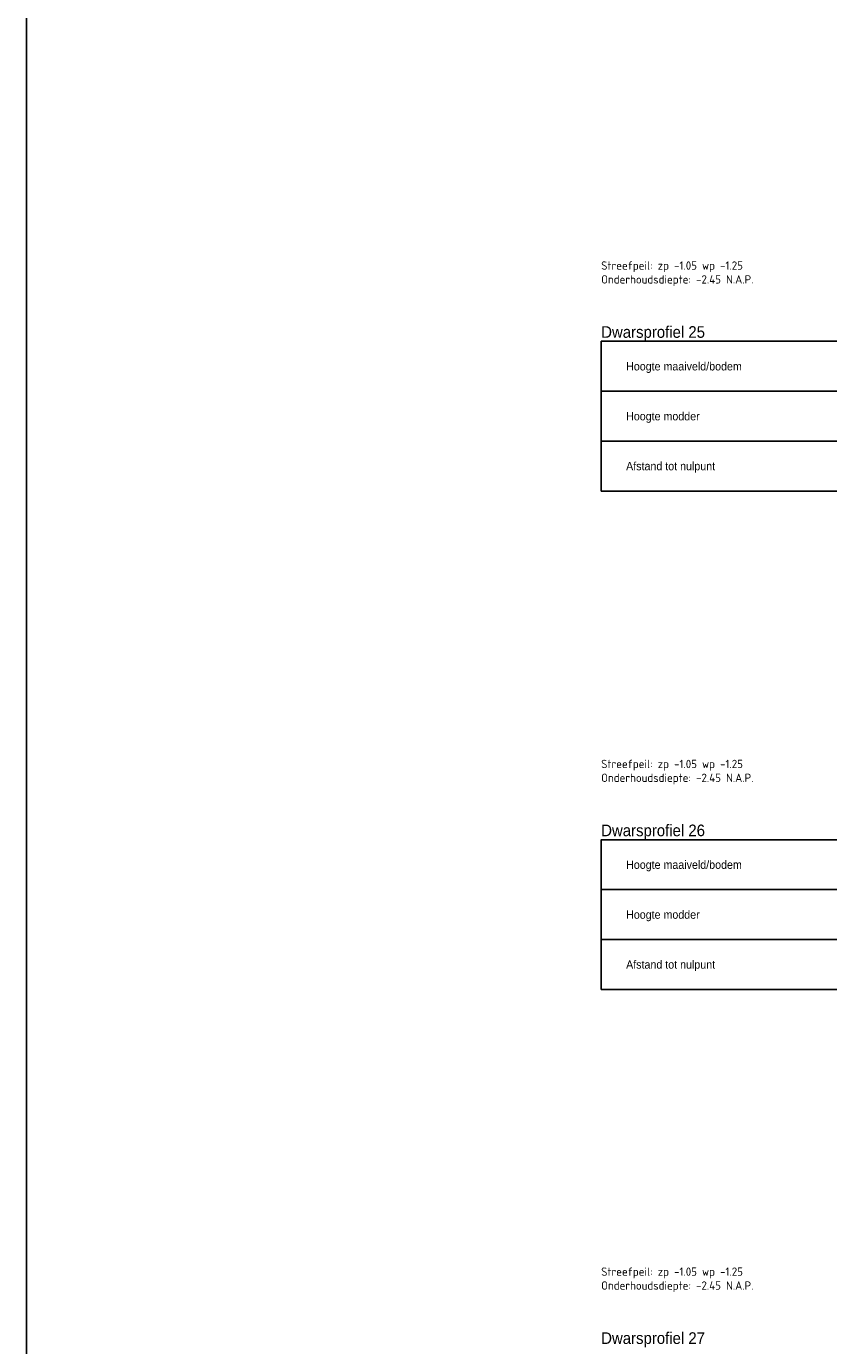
# Model space of a CAD drawing. Header units: metres. Extents: x 163463 to 198797, y 577287 to 592106.
# Tile 10 of 64: x 198163 to 198187, y 581583 to 581622. Entities that reach past the tile are written whole.
import ezdxf
from ezdxf.enums import TextEntityAlignment as Align

# ---------------------------------------------------------------- set-up
doc = ezdxf.new("R2010")
doc.units = ezdxf.units.M
for name, color, linetype in [('0970-PRO_REFERENTIELIJN', 7, 'Continuous'), ('0971-PRO_BALKLIJN', 1, 'Continuous'), ('0973-PRO_PARAMETERS', 1, 'Continuous'), ('baggeroppervlak', 7, 'Continuous'), ('Teksten', 7, 'Continuous')]:
    doc.layers.add(name, color=color, linetype=linetype)
doc.styles.add('NLCS-ISO', font='NLCS-ISO.ttf')
doc.styles.add('StagCAD', font='txt', dxfattribs={"width": 0.96})

msp = doc.modelspace()

# ---------------------------------------------------------------- linework, layer by layer
at = {"layer": '0971-PRO_BALKLIJN'}
for points in [[(198180.156, 581611.442, 0), (198187.656, 581611.442, 0)], [(198180.156, 581609.942, 0), (198187.656, 581609.942, 0)], [(198180.156, 581596.462, 0), (198187.656, 581596.462, 0)], [(198180.156, 581594.962, 0), (198187.656, 581594.962, 0)]]:
    msp.add_polyline3d(points, dxfattribs=at)
at = {"layer": '0973-PRO_PARAMETERS'}
for points in [[(198187.656, 581608.442, 0), (198180.156, 581608.442, 0), (198180.156, 581612.942, 0), (198187.656, 581612.942, 0)], [(198187.656, 581593.462, 0), (198180.156, 581593.462, 0), (198180.156, 581597.962, 0), (198187.656, 581597.962, 0)]]:
    msp.add_polyline3d(points, dxfattribs=at)
at = {"layer": 'baggeroppervlak'}
msp.add_lwpolyline([(198162.87, 581736.494), (198287.686, 581736.494), (198287.686, 581470.429), (198162.87, 581470.429)], close=True, dxfattribs=at)

# ---------------------------------------------------------------- texts
at = {"layer": '0970-PRO_REFERENTIELIJN', "char_height": 0.35, "width": 3.4272, "attachment_point": 7, "style": 'StagCAD'}
for s, insert in [('Dwarsprofiel 25 ', (198180.156, 581612.942)), ('Dwarsprofiel 26', (198180.156, 581597.962)), ('Dwarsprofiel 27 ', (198180.156, 581582.702))]:
    msp.add_mtext(s, dxfattribs=dict(at, insert=insert))
at = {"layer": '0973-PRO_PARAMETERS', "style": 'StagCAD', "width": 0.96}
for s, p in [('Hoogte maaiveld/bodem', (198180.906, 581612.192)), ('Hoogte modder', (198180.906, 581610.692)), ('Afstand tot nulpunt', (198180.906, 581609.192)), ('Hoogte maaiveld/bodem', (198180.906, 581597.212)), ('Hoogte modder', (198180.906, 581595.712)), ('Afstand tot nulpunt', (198180.906, 581594.212))]:
    msp.add_text(s, height=0.25, dxfattribs=at).set_placement(p, align=Align.MIDDLE_LEFT)
at = {"layer": 'Teksten', "char_height": 0.25, "width": 6.125, "attachment_point": 7, "style": 'NLCS-ISO'}
for insert in [(198180.156, 581614.603), (198180.156, 581599.623), (198180.156, 581584.363)]:
    msp.add_mtext('Streefpeil: zp -1.05 wp -1.25 Onderhoudsdiepte: -2.45 N.A.P.', dxfattribs=dict(at, insert=insert))

doc.saveas('drawing.dxf')
